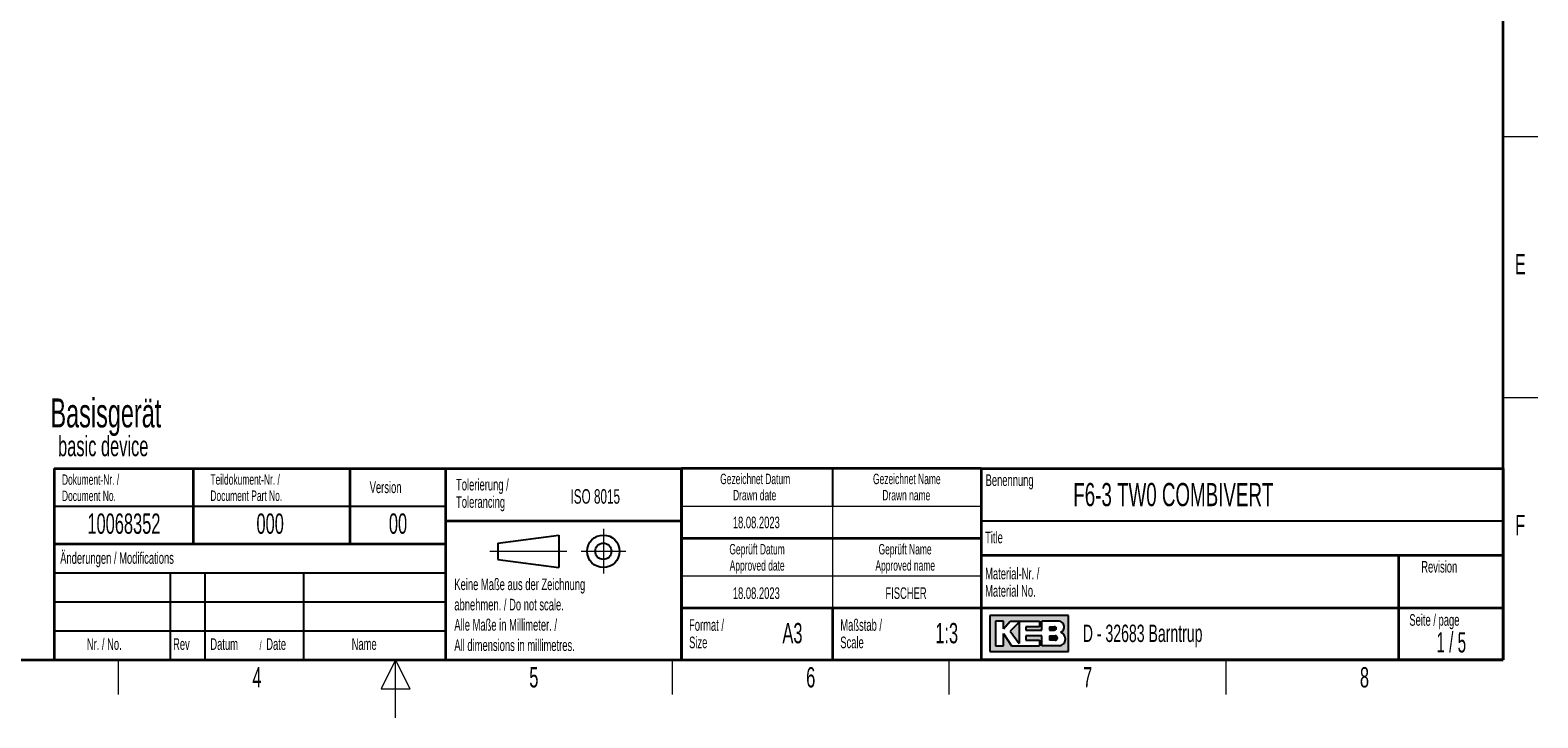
# Model space of a CAD drawing. Header units: millimetres. Extents: x 5 to 418, y 2 to 292.
# Tile 39 of 51: x 154 to 414, y 2 to 121. Entities that reach past the tile are written whole.
import ezdxf

# ---------------------------------------------------------------- set-up
doc = ezdxf.new("R2010")
doc.units = ezdxf.units.MM
doc.layers.add('SLD-0', color=7, linetype='Continuous')
doc.styles.add('SLDTEXTSTYLE0', font='TXT', dxfattribs={"width": 0.605})
doc.styles.add('SLDTEXTSTYLE1', font='TXT', dxfattribs={"width": 0.563})

msp = doc.modelspace()

# ---------------------------------------------------------------- hatches: boundary and pattern name
at = {"linetype": 'Continuous'}
h = msp.add_hatch(color=7, dxfattribs=at)
h.paths.add_polyline_path([(319.519086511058, 13.45626988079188), (333.083981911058, 13.45626988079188), (333.083981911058, 19.65736492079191), (319.519086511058, 19.65736492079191)], flags=0)
edge = h.paths.add_edge_path(flags=0)
edge.add_arc((331.3188604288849, 15.61738520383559), 1.20464082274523, -81.72003226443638, 70.1709600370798, ccw=False)
edge.add_line((331.4923410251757, 14.42530131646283), (331.480008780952, 14.42519098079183))
edge.add_line((331.480008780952, 14.42519098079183), (328.4331606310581, 14.42519098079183))
edge.add_line((328.4331606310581, 14.42519098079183), (328.4331606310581, 16.16924896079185))
edge.add_line((328.4331606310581, 16.16924896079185), (325.7201815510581, 16.16924896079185))
edge.add_line((325.7201815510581, 16.16924896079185), (325.7201815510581, 15.39411208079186))
edge.add_line((325.7201815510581, 15.39411208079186), (328.0455921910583, 15.39411208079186))
edge.add_line((328.0455921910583, 15.39411208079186), (328.0455921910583, 14.42519098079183))
edge.add_line((328.0455921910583, 14.42519098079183), (323.2009866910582, 14.42519098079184))
edge.add_line((323.2009866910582, 14.42519098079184), (321.8444971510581, 16.55681740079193))
edge.add_line((321.8444971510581, 16.55681740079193), (321.8444971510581, 14.42519098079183))
edge.add_line((321.8444971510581, 14.42519098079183), (320.4880076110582, 14.42519098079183))
edge.add_line((320.4880076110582, 14.42519098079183), (320.4880076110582, 18.68844382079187))
edge.add_line((320.4880076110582, 18.68844382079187), (321.8444971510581, 18.68844382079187))
edge.add_line((321.8444971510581, 18.68844382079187), (321.8444971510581, 17.33195428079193))
edge.add_line((321.8444971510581, 17.33195428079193), (323.0072024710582, 18.68844382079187))
edge.add_line((323.0072024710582, 18.68844382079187), (328.0455921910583, 18.68844382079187))
edge.add_line((328.0455921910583, 18.68844382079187), (328.0455921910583, 17.71952272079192))
edge.add_line((328.0455921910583, 17.71952272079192), (325.7201815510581, 17.71952272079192))
edge.add_line((325.7201815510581, 17.71952272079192), (325.7201815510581, 17.13817006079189))
edge.add_line((325.7201815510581, 17.13817006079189), (328.4331606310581, 17.13817006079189))
edge.add_line((328.4331606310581, 17.13817006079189), (328.4331606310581, 18.68844382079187))
edge.add_line((328.4331606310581, 18.68844382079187), (331.4242487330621, 18.68844382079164))
edge.add_line((331.4242487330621, 18.68844382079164), (331.4256482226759, 18.68844382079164))
edge.add_line((331.4256482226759, 18.68844382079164), (331.4259454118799, 18.68845828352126))
edge.add_arc((331.2860949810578, 17.67430640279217), 1.023749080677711, -64.45894120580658, 82.14849338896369, ccw=False)
msp.add_hatch(color=7, dxfattribs=at).paths.add_polyline_path([(324.5574762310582, 14.81275942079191), (324.557476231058, 18.49465960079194), (323.0072024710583, 16.94438584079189)], flags=0)
h = msp.add_hatch(color=7, dxfattribs=at)
edge = h.paths.add_edge_path(flags=0)
edge.add_line((329.7896501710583, 17.13817006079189), (330.6013652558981, 17.13817006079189))
edge.add_arc((330.6568434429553, 17.42884639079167), 0.2959232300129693, 259.1945394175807, 460.8054605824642)
edge.add_line((330.6013652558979, 17.71952272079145), (329.7896501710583, 17.71952272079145))
edge.add_line((329.7896501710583, 17.71952272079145), (329.7896501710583, 17.13817006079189))
h = msp.add_hatch(color=7, dxfattribs=at)
edge = h.paths.add_edge_path(flags=0)
edge.add_line((329.7896501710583, 15.39411208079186), (330.7588584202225, 15.39411208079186))
edge.add_arc((330.7588584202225, 15.78168052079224), 0.3875684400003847, 270.0000000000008, 450.0000000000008)
edge.add_line((330.7588584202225, 16.16924896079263), (330.7386620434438, 16.16924896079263))
edge.add_line((330.7386620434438, 16.16924896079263), (329.7896501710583, 16.16924896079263))
edge.add_line((329.7896501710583, 16.16924896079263), (329.7896501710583, 15.39411208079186))

# ---------------------------------------------------------------- linework, layer by layer
at = {"layer": 'SLD-0', "lineweight": 35}
for p, q in [((408, 12), (408, 282.5)), ((158.116731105, 45.0000000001), (225.616731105, 45.0000000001)), ((158.116731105, 45.0000000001), (158.116731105, 32.0000000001)), ((182.116731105, 45.0000000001), (182.116731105, 32.0000000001)), ((209.116731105, 45.0000000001), (209.116731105, 32.0000000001)), ((225.616731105, 45.0000000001), (225.616731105, 32.0000000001)), ((225.616731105, 45), (266.3304509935, 45)), ((225.616731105, 45), (225.616731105, 36)), ((266.3304509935, 12), (266.3304509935, 45)), ((266.3304509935, 45), (266.3304509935, 12)), ((318, 45), (266.3304509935, 45)), ((318, 45), (318, 12)), ((318, 45), (318, 40.1053465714)), ((318, 45), (408, 45)), ((318, 45), (318, 12)), ((408, 45), (408, 12)), ((225.616731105, 36), (266.3304509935, 36)), ((225.616731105, 36), (225.616731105, 12)), ((158.116731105, 31.9999999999), (158.116731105, 12)), ((158.116731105, 31.9999999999), (225.616731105, 31.9999999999)), ((225.616731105, 31.9999999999), (225.616731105, 12)), ((266.3304509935, 33), (318, 33)), ((408, 30), (318, 30)), ((390, 12), (390, 30)), ((266.3304509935, 21), (318, 21)), ((292.3304509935, 21), (292.3304509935, 12)), ((318, 21), (390, 21)), ((390, 21), (408, 21)), ((26, 12), (408, 12)), ((158.116731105, 12), (225.616731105, 12)), ((225.616731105, 12), (266.3304509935, 12)), ((266.3304509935, 12), (318, 12)), ((408, 12), (318, 12))]:
    msp.add_line(p, q, dxfattribs=at)
at = {"layer": 'SLD-0', "lineweight": 18}
for p, q in [((408, 102.25), (414, 102.25)), ((408, 57.25), (414, 57.25)), ((266.3304509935, 38.5), (318, 38.5)), ((292.3304509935, 38.5), (292.3304509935, 33)), ((252.8396209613, 34.5746449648), (252.8396209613, 26.8746449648)), ((292.3304509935, 33), (292.3304509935, 26.5)), ((233.2396209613, 30.7246449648), (246.5396209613, 30.7246449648)), ((248.9896209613, 30.7246449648), (256.6896209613, 30.7246449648)), ((266.3304509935, 26.5), (318, 26.5)), ((292.3304509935, 26.5), (292.3304509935, 21)), ((169.25, 6), (169.25, 12)), ((217, 12), (214.5, 7)), ((217, 2), (217, 12)), ((219.5, 7), (217, 12)), ((264.75, 6), (264.75, 12)), ((312.5, 6), (312.5, 12)), ((360.25, 6), (360.25, 12)), ((214.5, 7), (219.5, 7))]:
    msp.add_line(p, q, dxfattribs=at)
at = {"layer": 'SLD-0'}
for p, q in [((292.3304509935, 45), (292.3304509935, 38.5)), ((158.116731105, 38.5000000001), (225.616731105, 38.5000000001)), ((318, 36), (408, 36)), ((158.116731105, 27), (225.616731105, 27)), ((178.116731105, 27), (178.116731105, 12)), ((184.116731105, 27), (184.116731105, 12)), ((201.116731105, 27), (201.116731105, 12)), ((158.116731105, 22), (225.616731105, 22)), ((331.4242487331, 18.6884438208), (331.4256482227, 18.6884438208)), ((331.4256482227, 18.6884438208), (331.4259454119, 18.6884582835)), ((158.116731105, 17), (225.616731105, 17)), ((331.480008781, 14.4251909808), (331.4923410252, 14.4253013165))]:
    msp.add_line(p, q, dxfattribs=at)
at = {"layer": 'SLD-0', "lineweight": 25}
for p, q in [((158.116731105, 32.0000000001), (225.616731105, 32.0000000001)), ((234.6396209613, 32.1246449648), (245.1396209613, 33.5246449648)), ((234.6396209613, 32.1246449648), (234.6396209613, 29.3246449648)), ((245.1396209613, 33.5246449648), (245.1396209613, 27.9246449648)), ((234.6396209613, 29.3246449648), (245.1396209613, 27.9246449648))]:
    msp.add_line(p, q, dxfattribs=at)
at = {"layer": 'SLD-0', "linetype": 'Continuous'}
for p, q in [((333.0839819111, 19.6573649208), (319.5190865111, 19.6573649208)), ((319.5190865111, 19.6573649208), (319.5190865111, 13.4562698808)), ((321.8444971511, 18.6884438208), (320.4880076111, 18.6884438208)), ((320.4880076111, 18.6884438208), (320.4880076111, 14.4251909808)), ((321.8444971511, 17.3319542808), (323.0072024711, 18.6884438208)), ((321.8444971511, 17.3319542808), (321.8444971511, 18.6884438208)), ((323.0072024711, 18.6884438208), (328.0455921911, 18.6884438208)), ((324.5574762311, 18.4946596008), (323.0072024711, 16.9443858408)), ((324.5574762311, 18.4946596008), (324.5574762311, 14.8127594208)), ((328.0455921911, 18.6884438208), (328.0455921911, 17.7195227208)), ((331.4242487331, 18.6884438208), (328.4331606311, 18.6884438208)), ((328.4331606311, 17.1381700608), (328.4331606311, 18.6884438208)), ((331.4242487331, 18.6884438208), (331.4256482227, 18.6884438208)), ((331.4256482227, 18.6884438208), (331.4259454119, 18.6884582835)), ((333.0839819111, 13.4562698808), (333.0839819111, 19.6573649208)), ((321.8444971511, 14.4251909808), (321.8444971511, 16.5568174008)), ((321.8444971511, 16.5568174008), (323.2009866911, 14.4251909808)), ((323.0072024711, 16.9443858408), (324.5574762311, 14.8127594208)), ((325.7201815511, 17.7195227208), (325.7201815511, 17.1381700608)), ((328.0455921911, 17.7195227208), (325.7201815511, 17.7195227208)), ((325.7201815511, 17.1381700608), (328.4331606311, 17.1381700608)), ((325.7201815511, 16.1692489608), (325.7201815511, 15.3941120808)), ((328.4331606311, 16.1692489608), (325.7201815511, 16.1692489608)), ((328.4331606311, 14.4251909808), (328.4331606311, 16.1692489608)), ((329.7896501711, 17.7195227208), (330.6013652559, 17.7195227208)), ((329.7896501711, 17.7195227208), (329.7896501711, 17.1381700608)), ((329.7896501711, 17.1381700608), (330.6013652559, 17.1381700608)), ((329.7896501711, 16.1692489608), (330.7588584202, 16.1692489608)), ((329.7896501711, 16.1692489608), (329.7896501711, 15.3941120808)), ((330.7386620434, 16.1692489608), (330.7588584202, 16.1692489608)), ((319.5190865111, 13.4562698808), (333.0839819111, 13.4562698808)), ((320.4880076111, 14.4251909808), (321.8444971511, 14.4251909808)), ((323.2009866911, 14.4251909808), (328.0455921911, 14.4251909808)), ((325.7201815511, 15.3941120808), (328.0455921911, 15.3941120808)), ((328.0455921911, 15.3941120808), (328.0455921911, 14.4251909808)), ((331.480008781, 14.4251909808), (328.4331606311, 14.4251909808)), ((330.7588584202, 15.3941120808), (329.7896501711, 15.3941120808)), ((331.480008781, 14.4251909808), (331.4923410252, 14.4253013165))]:
    msp.add_line(p, q, dxfattribs=at)
at = {"layer": 'SLD-0', "lineweight": 25}
for radius in [2.799999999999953, 1.399999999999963]:
    msp.add_circle((252.8396209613, 30.7246449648), radius, dxfattribs=at)
at = {"layer": 'SLD-0', "linetype": 'Continuous'}
for centre, radius, start, end in [((331.2860949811, 17.6743064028), 1.023749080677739, 295.5410587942, 82.148493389), ((330.656843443, 17.4288463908), 0.2959232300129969, 259.1945394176, 100.8054605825), ((330.7588584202, 15.7816805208), 0.3875684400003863, 270, 90), ((331.3188604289, 15.6173852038), 1.204640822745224, 278.2799677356, 70.1709600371)]:
    msp.add_arc(centre, radius, start, end, dxfattribs=at)

# ---------------------------------------------------------------- texts
at = {"layer": 'SLD-0'}
for s, insert, char_height, attachment_point, style in [('E', (410.9815679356, 82.0010772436), 3.5, 2, 'SLDTEXTSTYLE0'), ('Basisgerät', (157.4896422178, 57.0870525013), 5, 1, 'SLDTEXTSTYLE0'), ('basic device', (158.8021422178, 50.6185328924), 3.5, 1, 'SLDTEXTSTYLE0'), ('Gezeichnet Datum', (279.0254468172, 44.103942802), 1.8, 2, 'SLDTEXTSTYLE0'), ('Gezeichnet Name', (305.1708434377, 44.1039425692), 1.8, 2, 'SLDTEXTSTYLE0'), ('Dokument-Nr. /', (159.4706948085, 43.9891162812), 1.8, 1, 'SLDTEXTSTYLE0'), ('Teildokument-Nr. /', (185.0721201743, 44.0073193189), 1.8, 1, 'SLDTEXTSTYLE0'), ('Version', (212.5452394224, 42.7601484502), 2, 1, 'SLDTEXTSTYLE0'), ('Tolerierung /', (227.4390961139, 43.2172116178), 2, 1, 'SLDTEXTSTYLE0'), ('Benennung', (318.7636716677, 43.9908879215), 2, 1, 'SLDTEXTSTYLE0'), ('F6-3 TW0 COMBIVERT', (333.8826865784, 42.5045192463), 4, 1, 'SLDTEXTSTYLE0'), ('Document No.', (159.4706948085, 41.189116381), 1.8, 1, 'SLDTEXTSTYLE0'), ('Document Part No.', (185.0721201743, 41.2073194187), 1.8, 1, 'SLDTEXTSTYLE0'), ('Tolerancing', (227.4390961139, 40.2172115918), 2, 1, 'SLDTEXTSTYLE0'), ('ISO 8015', (247.1715762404, 41.4342036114), 2.5, 1, 'SLDTEXTSTYLE0'), ('Drawn date', (278.9302899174, 41.3039429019), 1.8, 2, 'SLDTEXTSTYLE0'), ('Drawn name', (305.0870934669, 41.303942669), 1.8, 2, 'SLDTEXTSTYLE0'), ('10068352', (170.1557203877, 37.2429898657), 3.5, 2, 'SLDTEXTSTYLE0'), ('000', (195.3766861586, 37.2429898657), 3.5, 2, 'SLDTEXTSTYLE0'), ('00', (217.4240130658, 37.2527124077), 3.5, 2, 'SLDTEXTSTYLE0'), ('18.08.2023', (279.2203041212, 36.6989570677), 2, 2, 'SLDTEXTSTYLE0'), ('F', (410.9536166, 37.0010772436), 3.5, 2, 'SLDTEXTSTYLE0'), ('Title', (318.6797653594, 34.1107265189), 2, 1, 'SLDTEXTSTYLE0'), ('Geprüft Datum', (279.349366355, 31.9851255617), 1.8, 2, 'SLDTEXTSTYLE0'), ('Geprüft Name', (304.8761939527, 31.9851255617), 1.8, 2, 'SLDTEXTSTYLE0'), ('Änderungen / Modifications', (159.1698388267, 30.5619096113), 2, 1, 'SLDTEXTSTYLE0'), ('Approved date', (279.3620221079, 29.1851256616), 1.8, 2, 'SLDTEXTSTYLE0'), ('Approved name', (304.900256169, 29.1851256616), 1.8, 2, 'SLDTEXTSTYLE0'), ('Revision', (393.8965220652, 29.0591225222), 2, 1, 'SLDTEXTSTYLE0'), ('Keine Maße aus der Zeichnung', (227.1404191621, 26.0307047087), 2, 1, 'SLDTEXTSTYLE0'), ('Material-Nr. /', (318.6797653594, 27.8878268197), 2, 1, 'SLDTEXTSTYLE0'), ('18.08.2023', (279.2203041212, 24.5048723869), 2, 2, 'SLDTEXTSTYLE0'), ('FISCHER', (305.0382389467, 24.5048723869), 2, 2, 'SLDTEXTSTYLE0'), ('Material No.', (318.6797653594, 24.8878267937), 2, 1, 'SLDTEXTSTYLE0'), ('abnehmen. / Do not scale.', (227.1404191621, 22.5307046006), 2, 1, 'SLDTEXTSTYLE0'), ('Alle Maße in Millimeter. /', (227.1404191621, 19.0307044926), 2, 1, 'SLDTEXTSTYLE0'), ('Format /', (267.6250939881, 19.0115942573), 2, 1, 'SLDTEXTSTYLE0'), ('A3', (285.4514616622, 18.3608999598), 3.5, 2, 'SLDTEXTSTYLE0'), ('Maßstab /', (293.7028556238, 19.0115944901), 2, 1, 'SLDTEXTSTYLE0'), ('1:3', (312.0485231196, 18.3609001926), 3.5, 2, 'SLDTEXTSTYLE0'), ('Seite / page', (391.8390568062, 19.8830679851), 2, 1, 'SLDTEXTSTYLE0'), ('Nr. / No.', (163.7531858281, 15.7243863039), 2, 1, 'SLDTEXTSTYLE0'), ('Rev', (178.6350602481, 15.7243863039), 2, 1, 'SLDTEXTSTYLE0'), ('Datum', (185.0629406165, 15.7243863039), 2, 1, 'SLDTEXTSTYLE0'), ('Date', (194.7021767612, 15.7243863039), 2, 1, 'SLDTEXTSTYLE0'), ('Name', (209.4275491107, 15.7290047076), 2, 1, 'SLDTEXTSTYLE0'), ('All dimensions in millimetres.', (227.1404191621, 15.5307043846), 2, 1, 'SLDTEXTSTYLE0'), ('Size', (267.6250939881, 16.0115942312), 2, 1, 'SLDTEXTSTYLE0'), ('Scale', (293.7028556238, 16.011594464), 2, 1, 'SLDTEXTSTYLE0'), ('D - 32683 Barntrup', (335.5202035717, 18.0786992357), 3, 1, 'SLDTEXTSTYLE0'), ('1 / 5', (399.066573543, 16.7706515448), 3.5, 2, 'SLDTEXTSTYLE1'), ('/', (193.5459265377, 15.2242968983), 1.5, 1, 'SLDTEXTSTYLE0'), ('4', (193.1027123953, 10.7429955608), 3.5, 2, 'SLDTEXTSTYLE0'), ('5', (240.8527123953, 10.7429955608), 3.5, 2, 'SLDTEXTSTYLE0'), ('6', (288.6027123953, 10.7429955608), 3.5, 2, 'SLDTEXTSTYLE0'), ('7', (336.3527123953, 10.7429955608), 3.5, 2, 'SLDTEXTSTYLE0'), ('8', (384.1027123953, 10.7429955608), 3.5, 2, 'SLDTEXTSTYLE0')]:
    msp.add_mtext(s, dxfattribs=dict(at, insert=insert, char_height=char_height, attachment_point=attachment_point, style=style))

doc.saveas('drawing.dxf')
